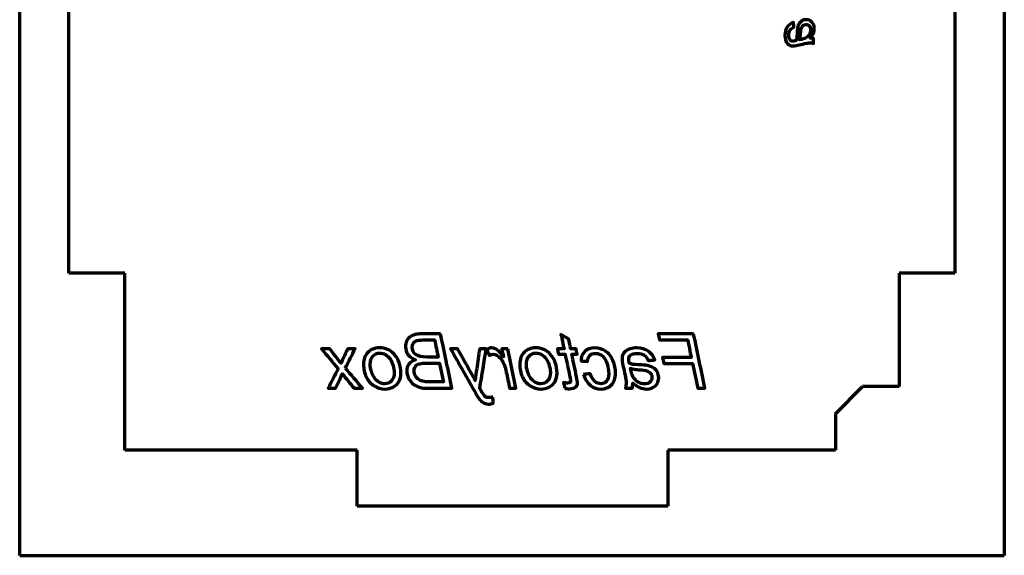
# Model space of a CAD drawing. Header units: millimetres. Extents: x 82 to 208, y 9 to 202.
# Tile 1 of 3: x 82 to 208, y 9 to 78. Entities that reach past the tile are written whole.
import ezdxf

# ---------------------------------------------------------------- set-up
doc = ezdxf.new("R2010")
doc.units = ezdxf.units.MM
doc.layers.add('1', color=7, linetype='Continuous', true_color=0xffffff)

msp = doc.modelspace()

# ---------------------------------------------------------------- linework, layer by layer
at = {"layer": '1', "color": 8, "linetype": 'Continuous', "lineweight": 70}
for p, q in [((81.58, 8.82), (81.58, 201.52)), ((208.38, 201.52), (208.38, 8.82)), ((81.58, 8.82), (208.38, 8.82))]:
    msp.add_line(p, q, dxfattribs=at)
at = {"layer": '1', "color": 175, "linetype": 'Continuous', "lineweight": 70}
for p, q in [((87.93, 45.17), (87.93, 85.17)), ((202.03, 85.17), (202.03, 45.17)), ((95.13, 45.17), (87.93, 45.17)), ((95.13, 22.37), (95.13, 45.17)), ((202.03, 45.17), (194.83, 45.17)), ((194.83, 45.17), (194.83, 30.57)), ((186.63, 27.07), (190.13, 30.57)), ((194.83, 30.57), (190.13, 30.57)), ((186.63, 27.07), (186.63, 22.37)), ((125.03, 22.37), (95.13, 22.37)), ((125.03, 15.17), (125.03, 22.37)), ((186.63, 22.37), (165.03, 22.37)), ((165.03, 22.37), (165.03, 15.17)), ((165.03, 15.17), (125.03, 15.17))]:
    msp.add_line(p, q, dxfattribs=at)
at = {"layer": '1', "color": 173, "linetype": 'Continuous', "lineweight": 70}
for points, knots in [([(183.79, 76.11), (183.7, 75.92), (183.57, 75.71), (183.38, 75.5), (183.56, 75.48), (183.71, 75.46), (183.83, 75.42), (183.83, 75.22), (183.83, 75.01), (183.83, 74.8), (183.62, 74.85), (183.45, 74.88), (183.16, 74.88), (182.93, 74.84), (182.34, 74.71), (182.04, 74.65), (181.49, 74.52), (181.26, 74.49), (180.81, 74.49), (180.61, 74.59), (180.45, 74.79), (180.23, 75.06), (180.13, 75.41), (180.13, 76.28), (180.22, 76.63), (180.6, 77.18), (180.88, 77.38), (181.24, 77.51), (181.26, 77.3), (181.28, 77.09), (181.29, 76.89), (181.08, 76.81), (180.92, 76.69), (180.81, 76.52), (180.69, 76.36), (180.63, 76.15), (180.63, 75.61), (180.69, 75.4), (180.88, 75.16), (181, 75.1), (181.25, 75.1), (181.39, 75.13), (181.56, 75.18), (181.63, 75.34), (181.67, 75.62), (181.7, 76.4), (181.72, 76.66), (181.79, 77.02), (181.86, 77.21), (182.05, 77.51), (182.17, 77.63), (182.48, 77.82), (182.66, 77.86), (183.17, 77.86), (183.42, 77.76), (183.81, 77.35), (183.91, 77.08), (183.91, 76.52), (183.87, 76.31), (183.79, 76.11)], [0, 0, 0, 0, 0.030515, 0.030515, 0.030515, 0.049323, 0.049323, 0.049323, 0.075027, 0.075027, 0.075027, 0.095532, 0.095532, 0.127786, 0.127786, 0.161575, 0.161575, 0.190217, 0.190217, 0.227963, 0.227963, 0.227963, 0.276346, 0.276346, 0.321826, 0.321826, 0.367404, 0.367404, 0.367404, 0.394109, 0.394109, 0.394109, 0.420435, 0.420435, 0.420435, 0.448963, 0.448963, 0.479178, 0.479178, 0.500982, 0.500982, 0.517919, 0.517919, 0.517919, 0.554418, 0.554418, 0.590922, 0.590922, 0.648968, 0.648968, 0.706796, 0.706796, 0.764625, 0.764625, 0.852466, 0.852466, 0.940581, 0.940581, 1, 1, 1, 1]), ([(182.08, 75.55), (182.06, 75.45), (182.03, 75.35), (182, 75.27), (182.35, 75.33), (182.63, 75.41), (183.02, 75.63), (183.17, 75.78), (183.38, 76.16), (183.44, 76.36), (183.44, 76.78), (183.38, 76.95), (183.16, 77.19), (183.02, 77.25), (182.71, 77.25), (182.59, 77.21), (182.38, 77.06), (182.3, 76.95), (182.21, 76.65), (182.17, 76.4), (182.11, 75.81), (182.09, 75.64), (182.08, 75.55)], [0, 0, 0, 0, 0.039146, 0.039146, 0.039146, 0.156795, 0.156795, 0.274111, 0.274111, 0.392372, 0.392372, 0.520242, 0.520242, 0.648113, 0.648113, 0.743778, 0.743778, 0.840211, 0.840211, 0.937401, 0.937401, 1, 1, 1, 1]), ([(135.78, 37.37), (136.27, 35.04), (136.76, 32.71), (137.25, 30.37), (136.12, 30.37), (134.98, 30.37), (133.41, 30.37), (133, 30.47), (132.27, 30.85), (131.98, 31.13), (131.54, 31.84), (131.42, 32.2), (131.42, 32.92), (131.52, 33.21), (131.9, 33.71), (132.18, 33.9), (132.56, 34.03), (132.12, 34.18), (131.8, 34.4), (131.37, 34.99), (131.27, 35.33), (131.27, 35.99), (131.33, 36.25), (131.56, 36.72), (131.73, 36.91), (132.16, 37.18), (132.42, 37.27), (132.92, 37.36), (133.22, 37.37), (134.33, 37.37), (135.06, 37.37), (135.78, 37.37)], [0, 0, 0, 0, 0.300603, 0.300603, 0.300603, 0.443157, 0.443157, 0.499606, 0.499606, 0.555953, 0.555953, 0.612224, 0.612224, 0.661166, 0.661166, 0.710165, 0.710165, 0.710165, 0.762732, 0.762732, 0.815665, 0.815665, 0.854565, 0.854565, 0.893702, 0.893702, 0.932693, 0.932693, 0.956436, 0.956436, 1, 1, 1, 1]), ([(151.77, 30.37), (151.72, 30.6), (151.68, 30.84), (151.63, 31.08), (151.78, 31.04), (151.95, 31.02), (152.27, 31.02), (152.37, 31.04), (152.49, 31.15), (152.52, 31.23), (152.52, 31.4), (152.48, 31.62), (152.21, 32.91), (152.01, 33.84), (151.82, 34.77), (151.54, 34.77), (151.26, 34.77), (150.97, 34.77), (150.93, 35), (150.88, 35.22), (150.83, 35.44), (151.11, 35.44), (151.4, 35.44), (151.68, 35.44), (151.55, 36.06), (151.42, 36.67), (151.29, 37.29), (151.62, 37.09), (151.95, 36.89), (152.28, 36.69), (152.37, 36.28), (152.46, 35.86), (152.55, 35.44), (152.77, 35.44), (153, 35.44), (153.23, 35.44), (153.27, 35.22), (153.32, 35), (153.37, 34.77), (153.14, 34.77), (152.91, 34.77), (152.68, 34.77), (152.89, 33.79), (153.09, 32.81), (153.38, 31.43), (153.42, 31.17), (153.42, 30.84), (153.35, 30.67), (152.99, 30.37), (152.72, 30.29), (152.18, 30.29), (151.98, 30.31), (151.77, 30.37)], [0, 0, 0, 0, 0.052173, 0.052173, 0.052173, 0.089394, 0.089394, 0.115484, 0.115484, 0.141573, 0.141573, 0.159424, 0.159424, 0.206252, 0.206252, 0.206252, 0.239057, 0.239057, 0.239057, 0.265638, 0.265638, 0.265638, 0.298652, 0.298652, 0.298652, 0.371728, 0.371728, 0.371728, 0.416534, 0.416534, 0.416534, 0.465975, 0.465975, 0.465975, 0.492455, 0.492455, 0.492455, 0.518994, 0.518994, 0.518994, 0.545474, 0.545474, 0.545474, 0.662279, 0.662279, 0.709959, 0.709959, 0.80455, 0.80455, 0.929222, 0.929222, 1, 1, 1, 1]), ([(168.37, 37.37), (168.86, 35.04), (169.34, 32.71), (169.83, 30.37), (169.52, 30.37), (169.21, 30.37), (168.9, 30.37), (168.67, 31.43), (168.45, 32.49), (168.23, 33.55), (167.01, 33.55), (165.78, 33.55), (164.55, 33.55), (164.5, 33.81), (164.44, 34.08), (164.38, 34.34), (165.61, 34.34), (166.84, 34.34), (168.06, 34.34), (167.91, 35.09), (167.76, 35.83), (167.6, 36.58), (166.4, 36.58), (165.19, 36.58), (163.99, 36.58), (163.93, 36.84), (163.88, 37.11), (163.82, 37.37), (165.34, 37.37), (166.85, 37.37), (168.37, 37.37)], [0, 0, 0, 0, 0.232435, 0.232435, 0.232435, 0.262877, 0.262877, 0.262877, 0.368301, 0.368301, 0.368301, 0.487974, 0.487974, 0.487974, 0.514436, 0.514436, 0.514436, 0.634051, 0.634051, 0.634051, 0.708115, 0.708115, 0.708115, 0.825635, 0.825635, 0.825635, 0.852096, 0.852096, 0.852096, 1, 1, 1, 1]), ([(129.8, 34.76), (130.38, 34.11), (130.67, 33.29), (130.67, 31.89), (130.59, 31.54), (130.25, 30.92), (130, 30.68), (129.35, 30.34), (128.99, 30.26), (128.12, 30.26), (127.66, 30.39), (126.79, 30.93), (126.46, 31.31), (125.98, 32.31), (125.87, 32.85), (125.87, 34.09), (126.05, 34.6), (126.8, 35.37), (127.29, 35.56), (128.69, 35.56), (129.32, 35.29), (129.8, 34.76)], [0, 0, 0, 0, 0.182104, 0.182104, 0.256661, 0.256661, 0.330887, 0.330887, 0.40479, 0.40479, 0.494818, 0.494818, 0.584576, 0.584576, 0.674212, 0.674212, 0.773745, 0.773745, 0.873041, 0.873041, 1, 1, 1, 1]), ([(134.05, 34.38), (134.52, 34.38), (135, 34.38), (135.47, 34.38), (135.32, 35.11), (135.16, 35.85), (135.01, 36.58), (134.51, 36.58), (134.02, 36.58), (133.09, 36.58), (132.8, 36.54), (132.49, 36.41), (132.37, 36.31), (132.28, 36.16), (132.19, 36.02), (132.14, 35.85), (132.14, 35.24), (132.29, 34.93), (132.88, 34.49), (133.37, 34.38), (134.05, 34.38)], [0, 0, 0, 0, 0.128906, 0.128906, 0.128906, 0.332436, 0.332436, 0.332436, 0.467853, 0.467853, 0.584064, 0.584064, 0.700276, 0.700276, 0.700276, 0.757823, 0.757823, 0.878674, 0.878674, 1, 1, 1, 1]), ([(144.43, 35.44), (144.79, 33.75), (145.14, 32.06), (145.49, 30.37), (145.22, 30.37), (144.95, 30.37), (144.67, 30.37), (144.53, 31.05), (144.39, 31.73), (144.06, 33.28), (143.81, 33.89), (143.17, 34.56), (142.86, 34.73), (142.38, 34.73), (142.22, 34.68), (142.07, 34.57), (141.95, 34.84), (141.83, 35.11), (141.72, 35.37), (141.97, 35.5), (142.18, 35.56), (142.61, 35.56), (142.87, 35.46), (143.37, 35.09), (143.62, 34.8), (143.88, 34.41), (143.81, 34.75), (143.74, 35.1), (143.67, 35.44), (143.92, 35.44), (144.18, 35.44), (144.43, 35.44)], [0, 0, 0, 0, 0.236189, 0.236189, 0.236189, 0.27366, 0.27366, 0.27366, 0.368445, 0.368445, 0.490733, 0.490733, 0.612354, 0.612354, 0.6836, 0.6836, 0.6836, 0.734905, 0.734905, 0.734905, 0.773967, 0.773967, 0.833374, 0.833374, 0.893054, 0.893054, 0.893054, 0.955155, 0.955155, 0.955155, 1, 1, 1, 1]), ([(149.9, 34.76), (150.49, 34.11), (150.78, 33.29), (150.78, 31.89), (150.69, 31.54), (150.35, 30.92), (150.11, 30.68), (149.46, 30.34), (149.1, 30.26), (148.23, 30.26), (147.77, 30.39), (146.9, 30.93), (146.56, 31.31), (146.09, 32.31), (145.98, 32.85), (145.98, 34.09), (146.16, 34.6), (146.91, 35.37), (147.4, 35.56), (148.79, 35.56), (149.42, 35.29), (149.9, 34.76)], [0, 0, 0, 0, 0.182104, 0.182104, 0.256661, 0.256661, 0.330887, 0.330887, 0.40479, 0.40479, 0.494818, 0.494818, 0.584576, 0.584576, 0.674212, 0.674212, 0.773745, 0.773745, 0.873041, 0.873041, 1, 1, 1, 1]), ([(154.17, 32.13), (154.46, 32.16), (154.75, 32.19), (155.04, 32.22), (155.19, 31.78), (155.39, 31.46), (155.9, 31.03), (156.17, 30.93), (156.73, 30.93), (156.96, 31.04), (157.15, 31.25), (157.34, 31.47), (157.44, 31.79), (157.44, 32.64), (157.37, 33.07), (157.08, 33.97), (156.88, 34.3), (156.37, 34.74), (156.07, 34.85), (155.42, 34.85), (155.18, 34.76), (154.81, 34.39), (154.72, 34.14), (154.72, 33.82), (154.43, 33.84), (154.15, 33.86), (153.87, 33.88), (153.87, 34.38), (154.03, 34.79), (154.66, 35.4), (155.1, 35.56), (156.16, 35.56), (156.63, 35.42), (157.45, 34.86), (157.77, 34.46), (158.2, 33.38), (158.31, 32.84), (158.31, 31.65), (158.14, 31.15), (157.46, 30.44), (157.01, 30.26), (155.95, 30.26), (155.5, 30.41), (154.7, 31.02), (154.39, 31.5), (154.17, 32.13)], [0, 0, 0, 0, 0.033596, 0.033596, 0.033596, 0.078425, 0.078425, 0.12344, 0.12344, 0.168168, 0.168168, 0.168168, 0.215105, 0.215105, 0.259909, 0.259909, 0.304713, 0.304713, 0.349491, 0.349491, 0.388037, 0.388037, 0.426208, 0.426208, 0.426208, 0.463005, 0.463005, 0.463005, 0.521276, 0.521276, 0.579882, 0.579882, 0.636367, 0.636367, 0.692569, 0.692569, 0.748836, 0.748836, 0.813845, 0.813845, 0.879024, 0.879024, 0.939532, 0.939532, 1, 1, 1, 1]), ([(161.42, 30.44), (161.14, 30.56), (160.86, 30.75), (160.56, 31), (160.54, 30.75), (160.51, 30.54), (160.46, 30.37), (160.17, 30.37), (159.87, 30.37), (159.58, 30.37), (159.65, 30.67), (159.69, 30.9), (159.69, 31.31), (159.64, 31.64), (159.46, 32.46), (159.37, 32.88), (159.19, 33.66), (159.16, 33.97), (159.16, 34.6), (159.3, 34.89), (159.57, 35.11), (159.94, 35.41), (160.44, 35.56), (161.65, 35.56), (162.14, 35.42), (162.91, 34.89), (163.2, 34.5), (163.38, 34), (163.08, 33.98), (162.79, 33.95), (162.5, 33.93), (162.4, 34.22), (162.23, 34.45), (162, 34.61), (161.77, 34.77), (161.47, 34.85), (160.72, 34.85), (160.43, 34.77), (160.08, 34.5), (160.01, 34.34), (160.01, 33.98), (160.04, 33.79), (160.11, 33.55), (160.34, 33.46), (160.73, 33.4), (161.82, 33.36), (162.19, 33.33), (162.69, 33.23), (162.95, 33.14), (163.38, 32.87), (163.55, 32.7), (163.81, 32.26), (163.87, 32.01), (163.87, 31.3), (163.73, 30.95), (163.15, 30.4), (162.78, 30.26), (162, 30.26), (161.7, 30.32), (161.42, 30.44)], [0, 0, 0, 0, 0.030515, 0.030515, 0.030515, 0.049323, 0.049323, 0.049323, 0.075027, 0.075027, 0.075027, 0.095532, 0.095532, 0.127786, 0.127786, 0.161575, 0.161575, 0.190217, 0.190217, 0.227963, 0.227963, 0.227963, 0.276346, 0.276346, 0.321826, 0.321826, 0.367404, 0.367404, 0.367404, 0.394109, 0.394109, 0.394109, 0.420435, 0.420435, 0.420435, 0.448963, 0.448963, 0.479178, 0.479178, 0.500982, 0.500982, 0.517919, 0.517919, 0.517919, 0.554418, 0.554418, 0.590922, 0.590922, 0.648968, 0.648968, 0.706796, 0.706796, 0.764625, 0.764625, 0.852466, 0.852466, 0.940581, 0.940581, 1, 1, 1, 1]), ([(123.52, 32.95), (124.25, 32.09), (124.99, 31.23), (125.72, 30.37), (125.36, 30.37), (125, 30.37), (124.64, 30.37), (124.14, 30.99), (123.63, 31.61), (123.13, 32.22), (122.99, 31.9), (122.87, 31.62), (122.6, 31.06), (122.43, 30.72), (122.26, 30.37), (121.94, 30.37), (121.62, 30.37), (121.3, 30.37), (121.73, 31.21), (122.16, 32.04), (122.58, 32.88), (121.87, 33.73), (121.16, 34.59), (120.45, 35.44), (120.8, 35.44), (121.16, 35.44), (121.51, 35.44), (121.99, 34.82), (122.48, 34.2), (122.97, 33.57), (123.1, 33.88), (123.24, 34.2), (123.54, 34.84), (123.68, 35.14), (123.83, 35.44), (124.15, 35.44), (124.47, 35.44), (124.78, 35.44), (124.36, 34.61), (123.94, 33.78), (123.52, 32.95)], [0, 0, 0, 0, 0.130889, 0.130889, 0.130889, 0.172725, 0.172725, 0.172725, 0.26487, 0.26487, 0.26487, 0.299447, 0.299447, 0.353496, 0.353496, 0.353496, 0.391389, 0.391389, 0.391389, 0.503119, 0.503119, 0.503119, 0.635447, 0.635447, 0.635447, 0.677322, 0.677322, 0.677322, 0.771583, 0.771583, 0.771583, 0.813663, 0.813663, 0.85122, 0.85122, 0.85122, 0.88909, 0.88909, 0.88909, 1, 1, 1, 1]), ([(129.46, 31.3), (129.69, 31.54), (129.81, 31.91), (129.81, 32.64), (129.76, 32.93), (129.6, 33.59), (129.46, 33.88), (129.1, 34.38), (128.9, 34.57), (128.46, 34.82), (128.21, 34.89), (127.59, 34.89), (127.3, 34.76), (126.84, 34.26), (126.72, 33.9), (126.72, 33.15), (126.77, 32.85), (126.87, 32.54), (126.94, 32.31), (127.02, 32.1), (127.14, 31.9), (127.24, 31.71), (127.38, 31.53), (127.69, 31.23), (127.86, 31.11), (128.22, 30.96), (128.4, 30.93), (128.94, 30.93), (129.23, 31.05), (129.46, 31.3)], [0, 0, 0, 0, 0.132889, 0.132889, 0.204062, 0.204062, 0.275235, 0.275235, 0.346992, 0.346992, 0.418317, 0.418317, 0.510427, 0.510427, 0.601858, 0.601858, 0.659944, 0.659944, 0.659944, 0.719006, 0.719006, 0.719006, 0.775679, 0.775679, 0.833012, 0.833012, 0.890344, 0.890344, 1, 1, 1, 1]), ([(142.51, 29.23), (142.53, 28.96), (142.54, 28.69), (142.56, 28.42), (142.37, 28.35), (142.17, 28.32), (141.66, 28.32), (141.38, 28.41), (140.9, 28.77), (140.62, 29.14), (139.23, 31.62), (138.15, 33.53), (137.07, 35.44), (137.37, 35.44), (137.68, 35.44), (137.98, 35.44), (138.73, 34.08), (139.49, 32.72), (140.25, 31.36), (140.3, 31.87), (140.36, 32.37), (140.57, 33.73), (140.69, 34.59), (140.82, 35.44), (141.11, 35.44), (141.39, 35.44), (141.67, 35.44), (141.39, 33.75), (141.11, 32.05), (140.83, 30.36), (140.92, 30.19), (141.01, 30.03), (141.27, 29.57), (141.42, 29.38), (141.67, 29.19), (141.81, 29.15), (142.16, 29.15), (142.33, 29.18), (142.51, 29.23)], [0, 0, 0, 0, 0.044359, 0.044359, 0.044359, 0.077037, 0.077037, 0.128388, 0.128388, 0.179557, 0.179557, 0.354634, 0.354634, 0.354634, 0.385722, 0.385722, 0.385722, 0.546614, 0.546614, 0.546614, 0.599355, 0.599355, 0.688272, 0.688272, 0.688272, 0.717555, 0.717555, 0.717555, 0.895037, 0.895037, 0.895037, 0.914606, 0.914606, 0.949061, 0.949061, 0.975061, 0.975061, 1, 1, 1, 1]), ([(149.57, 31.3), (149.8, 31.54), (149.92, 31.91), (149.92, 32.64), (149.87, 32.93), (149.7, 33.59), (149.57, 33.88), (149.21, 34.38), (149.01, 34.57), (148.56, 34.82), (148.32, 34.89), (147.7, 34.89), (147.41, 34.76), (146.95, 34.26), (146.83, 33.9), (146.83, 33.15), (146.88, 32.85), (146.98, 32.54), (147.04, 32.31), (147.13, 32.1), (147.24, 31.9), (147.35, 31.71), (147.49, 31.53), (147.8, 31.23), (147.97, 31.11), (148.33, 30.96), (148.51, 30.93), (149.05, 30.93), (149.34, 31.05), (149.57, 31.3)], [0, 0, 0, 0, 0.132889, 0.132889, 0.204062, 0.204062, 0.275235, 0.275235, 0.346992, 0.346992, 0.418317, 0.418317, 0.510427, 0.510427, 0.601858, 0.601858, 0.659944, 0.659944, 0.659944, 0.719006, 0.719006, 0.719006, 0.775679, 0.775679, 0.833012, 0.833012, 0.890344, 0.890344, 1, 1, 1, 1]), ([(134.55, 31.17), (135.08, 31.17), (135.61, 31.17), (136.14, 31.17), (135.97, 31.97), (135.8, 32.78), (135.64, 33.59), (135.04, 33.59), (134.45, 33.59), (133.28, 33.59), (132.89, 33.5), (132.48, 33.16), (132.38, 32.91), (132.38, 32.36), (132.43, 32.15), (132.64, 31.75), (132.79, 31.59), (133.16, 31.35), (133.4, 31.26), (133.69, 31.21), (133.84, 31.18), (134.12, 31.17), (134.55, 31.17)], [0, 0, 0, 0, 0.114842, 0.114842, 0.114842, 0.292879, 0.292879, 0.292879, 0.420739, 0.420739, 0.545248, 0.545248, 0.669115, 0.669115, 0.752369, 0.752369, 0.836522, 0.836522, 0.921052, 0.921052, 0.921052, 1, 1, 1, 1]), ([(160.63, 32.83), (160.49, 32.86), (160.36, 32.89), (160.24, 32.94), (160.32, 32.44), (160.44, 32.06), (160.75, 31.52), (160.96, 31.3), (161.49, 31), (161.76, 30.93), (162.36, 30.93), (162.6, 31.01), (162.93, 31.32), (163.01, 31.52), (163.01, 31.94), (162.96, 32.1), (162.75, 32.4), (162.59, 32.51), (162.18, 32.65), (161.83, 32.71), (161, 32.78), (160.77, 32.81), (160.63, 32.83)], [0, 0, 0, 0, 0.039146, 0.039146, 0.039146, 0.156795, 0.156795, 0.274111, 0.274111, 0.392372, 0.392372, 0.520242, 0.520242, 0.648113, 0.648113, 0.743778, 0.743778, 0.840211, 0.840211, 0.937401, 0.937401, 1, 1, 1, 1])]:
    msp.add_open_spline(points, degree=3, knots=knots, dxfattribs=at)

doc.saveas('drawing.dxf')
